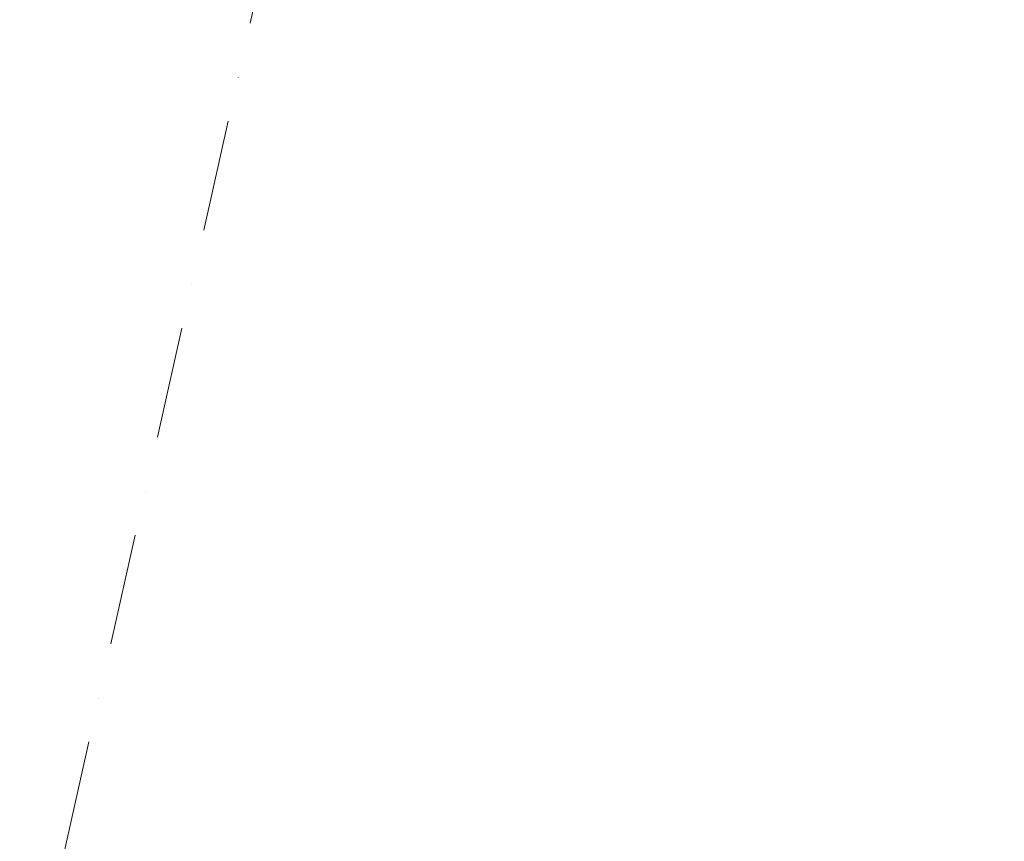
# Model space of a CAD drawing. Header units: millimetres. Extents: x -7145531 to -6681560, y 6117368 to 6219355.
# Tile 23 of 144: x -6939761 to -6936649, y 6133696 to 6136293. Entities that reach past the tile are written whole.
import ezdxf
from ezdxf.enums import TextEntityAlignment as Align

# ---------------------------------------------------------------- set-up
doc = ezdxf.new("R2010")
doc.units = ezdxf.units.MM
doc.header["$MEASUREMENT"] = 0
doc.linetypes.add('Штрихпунктирная', pattern=[670.277762, 352.777767, -176.388884, 0, -141.111112])
doc.layers.add('АР-Чертеж-Оси_Осевые размеры.АР', color=7, linetype='Continuous')
doc.layers.add('АР-Чертеж-Оси_Осевые размеры.АР_Ном._пера__120', color=7, linetype='Continuous', lineweight=0)
doc.styles.add('РЎР“Р•РќР•Р\xa0Р\x98Р\xa0_РЎРўР\x98Р›Р¬_8', font='isocpeur.ttf')

# ---------------------------------------------------------------- blocks, each defined once
blk = doc.blocks.new('Стандартный Маркер Сетки[138]_3', base_point=(-6936385, 6148067.3))
at = {"layer": 'АР-Чертеж-Оси_Осевые размеры.АР_Ном._пера__120', "color": 7, "linetype": 'Штрихпунктирная', "lineweight": 0}
blk.add_line((-6936604.1, 6147091.6), (-6941166.6, 6126777.2), dxfattribs=at)
at = {"layer": 'АР-Чертеж-Оси_Осевые размеры.АР_Ном._пера__120', "color": 7, "lineweight": 0, "style": 'РЎР“Р•РќР•Р\xa0Р\x98Р\xa0_РЎРўР\x98Р›Р¬_8'}
blk.add_attdef('AC_MarkerText_1', text='', height=350, rotation=347.3417, dxfattribs=at).set_placement((-6941457, 6125484.4), align=Align.TOP_CENTER)
blk = doc.blocks.new('Стандартный Маркер Сетки[151]_3', base_point=(-6936385, 6148067.3))
at = {"layer": 'АР-Чертеж-Оси_Осевые размеры.АР_Ном._пера__120', "color": 7, "linetype": 'Штрихпунктирная', "lineweight": 0}
blk.add_line((-6936604.1, 6147091.6), (-6941166.6, 6126777.2), dxfattribs=at)
at = {"layer": 'АР-Чертеж-Оси_Осевые размеры.АР_Ном._пера__120', "color": 7, "lineweight": 0, "style": 'РЎР“Р•РќР•Р\xa0Р\x98Р\xa0_РЎРўР\x98Р›Р¬_8'}
blk.add_attdef('AC_MarkerText_1', text='', height=350, rotation=347.3417, dxfattribs=at).set_placement((-6941457, 6125484.4), align=Align.TOP_CENTER)

msp = doc.modelspace()

# ---------------------------------------------------------------- block references
at = {"layer": 'АР-Чертеж-Оси_Осевые размеры.АР', "color": 8, "linetype": 'Continuous', "lineweight": 15}
for name in ['Стандартный Маркер Сетки[138]_3', 'Стандартный Маркер Сетки[151]_3']:
    msp.add_blockref(name, (-6936385, 6148067.3), dxfattribs=at)

doc.saveas('drawing.dxf')
